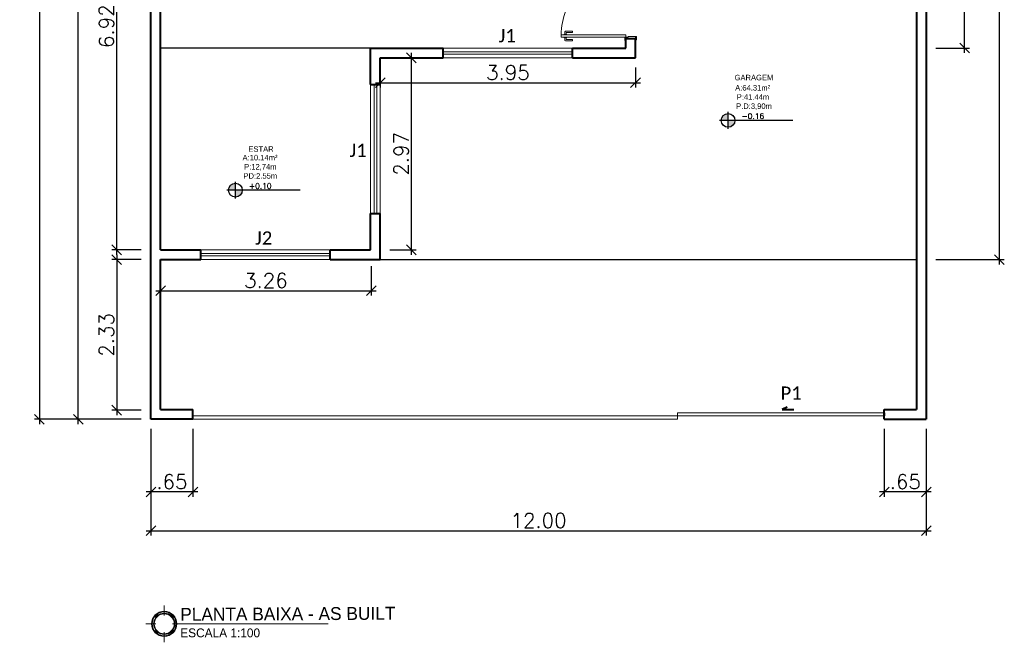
# Model space of a CAD drawing. Header units: millimetres. Extents: x 26 to 1362, y 24 to 358.
# Tile 76 of 256: x 520 to 536, y 205 to 215. Entities that reach past the tile are written whole.
import ezdxf

# ---------------------------------------------------------------- set-up
doc = ezdxf.new("R2010")
doc.units = ezdxf.units.MM
doc.linetypes.add('CONTINU', pattern=[0])
doc.linetypes.add('HIDDEN2', pattern=[4.7625, 3.175, -1.5875])
doc.layers.add('ARQ-PISO', color=8, linetype='Continuous')
doc.layers.add('PDF4_Text', color=7, linetype='Continuous')
for name, color, linetype, lineweight in [('MB_ALVENARIA', 7, 'Continuous', 40), ('MB_COTA', 7, 'Continuous', 13), ('MB_ESQUADRIA', 7, 'Continuous', 5), ('MB_TEXTO_0', 7, 'Continuous', 13), ('Símbolos', 7, 'Continuous', 20)]:
    doc.layers.add(name, color=color, linetype=linetype, lineweight=lineweight)
doc.styles.add('AVANT', font='txt')
doc.styles.add('PDF Calibri', font='calibri.ttf')
doc.styles.add('ROMANS', font='romans.shx')
doc.dimstyles.new('LOHAINA 1-150', dxfattribs={"dimscale": 1.5, "dimtxt": 0.15, "dimasz": 0.1, "dimexe": 0.05, "dimexo": 0.1, "dimgap": 0.03, "dimtad": 1, "dimzin": 5, "dimdsep": 46, "dimtxsty": 'ROMANS', "dimblk": 'OBLIQUE', "dimcen": 0, "dimdle": 0.05, "dimclrd": 256, "dimclre": 256, "dimadec": 0, "dimazin": 0, "dimtfac": 1, "dimtofl": 0, "dimtmove": 2, "dimatfit": 3, "dimfxl": 0.04, "dimtolj": 1, "dimtzin": 1, "dimarcsym": 0})

# ---------------------------------------------------------------- blocks, each defined once
blk = doc.blocks.new('_Oblique')
at = {"color": 0, "linetype": 'ByBlock', "lineweight": -2}
blk.add_line((-0.5, -0.5), (0.5, 0.5), dxfattribs=at)
blk = doc.blocks.new('*D103')
at = {"layer": 'DEFPOINTS', "color": 0, "transparency": 16777216}
for p in [(521.259, 236.455), (522.382, 236.455), (522.382, 208.545)]:
    blk.add_point(p, dxfattribs=at)
at = {"layer": 'MB_COTA', "lineweight": -2, "transparency": 16777216}
for p, q in [((521.259, 208.47), (521.259, 236.53)), ((522.232, 236.455), (521.184, 236.455)), ((522.232, 208.545), (521.184, 208.545))]:
    blk.add_line(p, q, dxfattribs=at)
at = {"layer": 'MB_COTA', "lineweight": -2, "transparency": 16777216, "xscale": 0.15, "yscale": 0.15, "zscale": 0.15}
for p, rotation in [((521.259, 236.455), 90), ((521.259, 208.545), 270)]:
    blk.add_blockref('_Oblique', p, dxfattribs=dict(at, rotation=rotation))
at = {"layer": 'MB_COTA', "color": 0, "transparency": 16777216, "insert": (521.101, 222.5), "char_height": 0.225, "attachment_point": 5, "rotation": 90, "style": 'ROMANS'}
blk.add_mtext('\\A1;27.91', dxfattribs=at)
blk = doc.blocks.new('*D104')
at = {"layer": 'DEFPOINTS', "color": 0, "transparency": 16777216}
for p in [(522.382, 211.015), (521.853, 208.685), (522.382, 208.685)]:
    blk.add_point(p, dxfattribs=at)
at = {"layer": 'MB_COTA', "lineweight": -2, "transparency": 16777216}
for p, q in [((521.853, 211.09), (521.853, 208.61)), ((522.232, 211.015), (521.778, 211.015)), ((522.232, 208.685), (521.778, 208.685))]:
    blk.add_line(p, q, dxfattribs=at)
at = {"layer": 'MB_COTA', "lineweight": -2, "transparency": 16777216, "xscale": 0.15, "yscale": 0.15, "zscale": 0.15}
for p, rotation in [((521.853, 211.015), 90), ((521.853, 208.685), 270)]:
    blk.add_blockref('_Oblique', p, dxfattribs=dict(at, rotation=rotation))
at = {"layer": 'MB_COTA', "color": 0, "transparency": 16777216, "insert": (521.695, 209.85), "char_height": 0.225, "attachment_point": 5, "rotation": 90, "style": 'ROMANS'}
blk.add_mtext('\\A1;2.33', dxfattribs=at)
blk = doc.blocks.new('*D105')
at = {"layer": 'DEFPOINTS', "color": 0, "transparency": 16777216}
for p in [(521.853, 218.085), (522.382, 218.085), (522.382, 211.165)]:
    blk.add_point(p, dxfattribs=at)
at = {"layer": 'MB_COTA', "lineweight": -2, "transparency": 16777216}
for p, q in [((522.232, 218.085), (521.778, 218.085)), ((521.853, 211.09), (521.853, 218.16)), ((522.232, 211.165), (521.778, 211.165))]:
    blk.add_line(p, q, dxfattribs=at)
at = {"layer": 'MB_COTA', "lineweight": -2, "transparency": 16777216, "xscale": 0.15, "yscale": 0.15, "zscale": 0.15}
for p, rotation in [((521.853, 218.085), 90), ((521.853, 211.165), 270)]:
    blk.add_blockref('_Oblique', p, dxfattribs=dict(at, rotation=rotation))
at = {"layer": 'MB_COTA', "color": 0, "transparency": 16777216, "insert": (521.695, 214.625), "char_height": 0.225, "attachment_point": 5, "rotation": 90, "style": 'ROMANS'}
blk.add_mtext('\\A1;6.92', dxfattribs=at)
blk = doc.blocks.new('*D106')
at = {"layer": 'DEFPOINTS', "color": 0, "transparency": 16777216}
for p in [(522.382, 253.465), (520.657, 208.545), (522.382, 208.545)]:
    blk.add_point(p, dxfattribs=at)
at = {"layer": 'MB_COTA', "lineweight": -2, "transparency": 16777216}
for p, q in [((522.232, 253.465), (520.582, 253.465)), ((520.657, 253.54), (520.657, 208.47)), ((522.232, 208.545), (520.582, 208.545))]:
    blk.add_line(p, q, dxfattribs=at)
at = {"layer": 'MB_COTA', "lineweight": -2, "transparency": 16777216, "xscale": 0.15, "yscale": 0.15, "zscale": 0.15}
for p, rotation in [((520.657, 253.465), 90), ((520.657, 208.545), 270)]:
    blk.add_blockref('_Oblique', p, dxfattribs=dict(at, rotation=rotation))
at = {"layer": 'MB_COTA', "color": 0, "transparency": 16777216, "insert": (520.5, 231.005), "char_height": 0.225, "attachment_point": 5, "rotation": 90, "style": 'ROMANS'}
blk.add_mtext('\\A1;44.92', dxfattribs=at)
blk = doc.blocks.new('*D110')
at = {"layer": 'DEFPOINTS', "color": 0, "transparency": 16777216}
for p in [(534.382, 232.905), (535.514, 232.905), (534.382, 211.015)]:
    blk.add_point(p, dxfattribs=at)
at = {"layer": 'MB_COTA', "lineweight": -2, "transparency": 16777216}
for p, q in [((534.532, 232.905), (535.589, 232.905)), ((535.514, 210.94), (535.514, 232.98)), ((534.532, 211.015), (535.589, 211.015))]:
    blk.add_line(p, q, dxfattribs=at)
at = {"layer": 'MB_COTA', "lineweight": -2, "transparency": 16777216, "xscale": 0.15, "yscale": 0.15, "zscale": 0.15}
for p, rotation in [((535.514, 232.905), 90), ((535.514, 211.015), 270)]:
    blk.add_blockref('_Oblique', p, dxfattribs=dict(at, rotation=rotation))
at = {"layer": 'MB_COTA', "color": 0, "transparency": 16777216, "insert": (535.357, 221.96), "char_height": 0.225, "attachment_point": 5, "rotation": 90, "style": 'ROMANS'}
blk.add_mtext('\\A1;21.89', dxfattribs=at)
blk = doc.blocks.new('*D100')
at = {"layer": 'DEFPOINTS', "color": 0, "transparency": 16777216}
for p in [(522.382, 208.545), (523.032, 208.545), (522.382, 207.421)]:
    blk.add_point(p, dxfattribs=at)
at = {"layer": 'MB_COTA', "lineweight": -2, "transparency": 16777216}
for p, q in [((522.382, 208.395), (522.382, 207.346)), ((523.032, 208.395), (523.032, 207.346)), ((523.107, 207.421), (522.307, 207.421))]:
    blk.add_line(p, q, dxfattribs=at)
at = {"layer": 'MB_COTA', "lineweight": -2, "transparency": 16777216, "xscale": 0.15, "yscale": 0.15, "zscale": 0.15, "rotation": 180}
blk.add_blockref('_Oblique', (522.382, 207.421), dxfattribs=at)
at = {"layer": 'MB_COTA', "lineweight": -2, "transparency": 16777216, "xscale": 0.15, "yscale": 0.15, "zscale": 0.15}
blk.add_blockref('_Oblique', (523.032, 207.421), dxfattribs=at)
at = {"layer": 'MB_COTA', "color": 0, "transparency": 16777216, "insert": (522.707, 207.579), "char_height": 0.225, "attachment_point": 5, "style": 'ROMANS'}
blk.add_mtext('\\A1;.65', dxfattribs=at)
blk = doc.blocks.new('*D109')
at = {"layer": 'DEFPOINTS', "color": 0, "transparency": 16777216}
for p in [(522.532, 211.062), (525.792, 211.062), (525.792, 210.532)]:
    blk.add_point(p, dxfattribs=at)
at = {"layer": 'MB_COTA', "lineweight": -2, "transparency": 16777216}
for p, q in [((522.532, 210.912), (522.532, 210.457)), ((525.792, 210.912), (525.792, 210.457)), ((522.457, 210.532), (525.867, 210.532))]:
    blk.add_line(p, q, dxfattribs=at)
at = {"layer": 'MB_COTA', "lineweight": -2, "transparency": 16777216, "xscale": 0.15, "yscale": 0.15, "zscale": 0.15, "rotation": 180}
blk.add_blockref('_Oblique', (522.532, 210.532), dxfattribs=at)
at = {"layer": 'MB_COTA', "lineweight": -2, "transparency": 16777216, "xscale": 0.15, "yscale": 0.15, "zscale": 0.15}
blk.add_blockref('_Oblique', (525.792, 210.532), dxfattribs=at)
at = {"layer": 'MB_COTA', "color": 0, "transparency": 16777216, "insert": (524.162, 210.69), "char_height": 0.225, "attachment_point": 5, "style": 'ROMANS'}
blk.add_mtext('\\A1;3.26', dxfattribs=at)
blk = doc.blocks.new('*D115')
at = {"layer": 'DEFPOINTS', "color": 0, "linetype": 'CONTINU', "transparency": 16777216}
for p in [(522.382, 208.545), (534.382, 208.545), (534.382, 206.82)]:
    blk.add_point(p, dxfattribs=at)
at = {"layer": 'MB_ALVENARIA', "linetype": 'CONTINU', "lineweight": -2, "transparency": 16777216}
for p, q in [((522.382, 208.395), (522.382, 206.745)), ((534.382, 208.395), (534.382, 206.745)), ((522.307, 206.82), (534.457, 206.82))]:
    blk.add_line(p, q, dxfattribs=at)
at = {"layer": 'MB_ALVENARIA', "linetype": 'CONTINU', "lineweight": -2, "transparency": 16777216, "xscale": 0.15, "yscale": 0.15, "zscale": 0.15, "rotation": 180}
blk.add_blockref('_Oblique', (522.382, 206.82), dxfattribs=at)
at = {"layer": 'MB_ALVENARIA', "linetype": 'CONTINU', "lineweight": -2, "transparency": 16777216, "xscale": 0.15, "yscale": 0.15, "zscale": 0.15}
blk.add_blockref('_Oblique', (534.382, 206.82), dxfattribs=at)
at = {"layer": 'MB_ALVENARIA', "color": 0, "linetype": 'CONTINU', "transparency": 16777216, "insert": (528.382, 206.977), "char_height": 0.225, "attachment_point": 5, "style": 'ROMANS'}
blk.add_mtext('\\A1;12.00', dxfattribs=at)
blk = doc.blocks.new('*D116')
at = {"layer": 'DEFPOINTS', "color": 0, "transparency": 16777216}
for p in [(534.382, 216.305), (534.975, 216.305), (534.382, 214.285)]:
    blk.add_point(p, dxfattribs=at)
at = {"layer": 'MB_COTA', "lineweight": -2, "transparency": 16777216}
for p, q in [((534.975, 214.21), (534.975, 216.38)), ((534.532, 216.305), (535.05, 216.305)), ((534.532, 214.285), (535.05, 214.285))]:
    blk.add_line(p, q, dxfattribs=at)
at = {"layer": 'MB_COTA', "lineweight": -2, "transparency": 16777216, "xscale": 0.15, "yscale": 0.15, "zscale": 0.15}
for p, rotation in [((534.975, 216.305), 90), ((534.975, 214.285), 270)]:
    blk.add_blockref('_Oblique', p, dxfattribs=dict(at, rotation=rotation))
at = {"layer": 'MB_COTA', "color": 0, "transparency": 16777216, "insert": (534.817, 215.295), "char_height": 0.225, "attachment_point": 5, "rotation": 90, "style": 'ROMANS'}
blk.add_mtext('\\A1;2.02', dxfattribs=at)
blk = doc.blocks.new('NOMENCLATURA')
at = {"layer": 'Símbolos', "lineweight": 20}
for p, q in [((-0.519, 0.297), (-0.519, 0.656)), ((-0.222, 0), (-0.012, 0)), ((-0.816, 0), (-1.175, 0)), ((-0.519, -0.297), (-0.519, -0.656))]:
    blk.add_line(p, q, dxfattribs=at)
for radius in [0.449, 0.355]:
    blk.add_circle((-0.519, 0), radius, dxfattribs=at)
at = {"layer": 'Símbolos', "lineweight": 0}
for radius in [0.424, 0.38]:
    blk.add_circle((-0.519, 0), radius, dxfattribs=at)
blk = doc.blocks.new('*D123')
at = {"layer": 'DEFPOINTS', "color": 0, "transparency": 16777216}
for p in [(533.732, 208.545), (534.382, 208.545), (533.732, 207.421)]:
    blk.add_point(p, dxfattribs=at)
at = {"layer": 'MB_ALVENARIA', "lineweight": -2, "transparency": 16777216}
for p, q in [((533.732, 208.395), (533.732, 207.346)), ((534.382, 208.395), (534.382, 207.346)), ((534.457, 207.421), (533.657, 207.421))]:
    blk.add_line(p, q, dxfattribs=at)
at = {"layer": 'MB_ALVENARIA', "lineweight": -2, "transparency": 16777216, "xscale": 0.15, "yscale": 0.15, "zscale": 0.15, "rotation": 180}
blk.add_blockref('_Oblique', (533.732, 207.421), dxfattribs=at)
at = {"layer": 'MB_ALVENARIA', "lineweight": -2, "transparency": 16777216, "xscale": 0.15, "yscale": 0.15, "zscale": 0.15}
blk.add_blockref('_Oblique', (534.382, 207.421), dxfattribs=at)
at = {"layer": 'MB_ALVENARIA', "color": 0, "transparency": 16777216, "insert": (534.057, 207.579), "char_height": 0.225, "attachment_point": 5, "style": 'ROMANS'}
blk.add_mtext('\\A1;.65', dxfattribs=at)
blk = doc.blocks.new('*D124')
at = {"layer": 'DEFPOINTS', "color": 0, "transparency": 16777216}
for p in [(525.932, 214.135), (529.882, 214.135), (529.882, 213.749)]:
    blk.add_point(p, dxfattribs=at)
at = {"layer": 'MB_ALVENARIA', "lineweight": -2, "transparency": 16777216}
for p, q in [((525.932, 213.985), (525.932, 213.674)), ((529.882, 213.985), (529.882, 213.674)), ((525.857, 213.749), (529.957, 213.749))]:
    blk.add_line(p, q, dxfattribs=at)
at = {"layer": 'MB_ALVENARIA', "lineweight": -2, "transparency": 16777216, "xscale": 0.15, "yscale": 0.15, "zscale": 0.15, "rotation": 180}
blk.add_blockref('_Oblique', (525.932, 213.749), dxfattribs=at)
at = {"layer": 'MB_ALVENARIA', "lineweight": -2, "transparency": 16777216, "xscale": 0.15, "yscale": 0.15, "zscale": 0.15}
blk.add_blockref('_Oblique', (529.882, 213.749), dxfattribs=at)
at = {"layer": 'MB_ALVENARIA', "color": 0, "transparency": 16777216, "insert": (527.907, 213.907), "char_height": 0.225, "attachment_point": 5, "style": 'ROMANS'}
blk.add_mtext('\\A1;3.95', dxfattribs=at)
blk = doc.blocks.new('*D227')
at = {"layer": 'DEFPOINTS', "color": 0, "transparency": 16777216}
for p in [(525.932, 214.135), (526.413, 214.135), (525.932, 211.165)]:
    blk.add_point(p, dxfattribs=at)
at = {"layer": 'MB_ALVENARIA', "lineweight": -2, "transparency": 16777216}
for p, q in [((526.082, 214.135), (526.488, 214.135)), ((526.413, 211.09), (526.413, 214.21)), ((526.082, 211.165), (526.488, 211.165))]:
    blk.add_line(p, q, dxfattribs=at)
at = {"layer": 'MB_ALVENARIA', "lineweight": -2, "transparency": 16777216, "xscale": 0.15, "yscale": 0.15, "zscale": 0.15}
for p, rotation in [((526.413, 214.135), 90), ((526.413, 211.165), 270)]:
    blk.add_blockref('_Oblique', p, dxfattribs=dict(at, rotation=rotation))
at = {"layer": 'MB_ALVENARIA', "color": 0, "transparency": 16777216, "insert": (526.256, 212.65), "char_height": 0.225, "attachment_point": 5, "rotation": 90, "style": 'ROMANS'}
blk.add_mtext('\\A1;2.97', dxfattribs=at)

msp = doc.modelspace()

# ---------------------------------------------------------------- hatches: boundary and pattern name
at = {"transparency": 33554687}
h = msp.add_hatch(color=9, dxfattribs=at)
h.paths.add_polyline_path([(531.3135, 213.1679), (531.3135, 213.0615, 0.4142136), (531.4198, 213.1679)])
h.paths.add_polyline_path([(531.3135, 213.1679), (531.3135, 213.2742, 0.4142136), (531.2071, 213.1679)])
h = msp.add_hatch(color=9, dxfattribs=at)
h.paths.add_polyline_path([(523.6895, 212.0884), (523.6895, 211.9821, 0.4142136), (523.7958, 212.0884)])
h.paths.add_polyline_path([(523.6895, 212.0884), (523.6895, 212.1947, 0.4142136), (523.5832, 212.0884)])

# ---------------------------------------------------------------- linework, layer by layer
for p, q in [((531.3135, 213.0383), (531.3135, 213.2974)), ((532.3182, 213.1679), (531.1839, 213.1679)), ((523.6895, 211.9588), (523.6895, 212.218)), ((524.6942, 212.0884), (523.5599, 212.0884))]:
    msp.add_line(p, q, dxfattribs=at)
for centre in [(531.3135, 213.1679), (523.6895, 212.0884)]:
    msp.add_circle(centre, 0.1063, dxfattribs=at)
at = {"layer": 'ARQ-PISO'}
for points in [[(525.7823, 214.285), (522.5323, 214.285)], [(525.9323, 211.015), (534.2323, 211.015)]]:
    msp.add_lwpolyline(points, dxfattribs=at)
at = {"layer": 'MB_ALVENARIA'}
for p, q in [((522.3823, 208.545), (522.3823, 253.465)), ((534.2323, 232.905), (534.2323, 208.695)), ((522.5323, 211.165), (522.5323, 218.085)), ((529.7323, 214.285), (529.7323, 214.435)), ((529.8823, 214.135), (529.8823, 214.435)), ((525.7823, 213.725), (525.7823, 214.285)), ((525.7823, 214.285), (526.9073, 214.285)), ((528.9073, 214.285), (529.7323, 214.285)), ((525.9323, 213.725), (525.9323, 214.135)), ((525.9323, 214.135), (526.9073, 214.135)), ((528.9073, 214.135), (529.8823, 214.135)), ((525.7823, 211.165), (525.7823, 211.725)), ((525.9323, 211.015), (525.9323, 211.725)), ((522.5323, 211.165), (523.1573, 211.165)), ((525.1573, 211.165), (525.7823, 211.165)), ((522.5323, 208.695), (522.5323, 211.015)), ((522.5323, 211.015), (523.1573, 211.015)), ((525.1573, 211.015), (525.9323, 211.015)), ((522.5323, 208.695), (523.0323, 208.695)), ((523.0323, 208.545), (523.0323, 208.695)), ((532.2277, 208.7322), (532.1528, 208.6967)), ((532.1528, 208.6967), (532.3332, 208.6967)), ((533.7323, 208.695), (534.2323, 208.695)), ((533.7323, 208.545), (533.7323, 208.695)), ((533.7323, 208.645), (533.7323, 208.595)), ((523.0323, 208.545), (522.3823, 208.545)), ((533.7323, 208.545), (534.3823, 208.545))]:
    msp.add_line(p, q, dxfattribs=at)
at = {"layer": 'MB_ALVENARIA', "linetype": 'CONTINU'}
msp.add_line((534.3823, 232.905), (534.3823, 208.545), dxfattribs=at)
at = {"layer": 'MB_ALVENARIA'}
for points in [[(529.7323, 214.285), (529.7323, 214.435), (529.8823, 214.435)], [(526.9073, 214.135), (526.9073, 214.285)], [(528.9073, 214.135), (528.9073, 214.285)], [(525.7823, 213.725), (525.9323, 213.725)], [(525.7823, 211.725), (525.9323, 211.725)], [(523.1573, 211.015), (523.1573, 211.165)], [(525.1573, 211.015), (525.1573, 211.165)]]:
    msp.add_lwpolyline(points, dxfattribs=at)
at = {"layer": 'MB_ESQUADRIA'}
for p, q in [((528.7979, 214.5454), (528.9049, 214.5454)), ((528.9049, 214.5454), (528.9048, 214.5254)), ((528.7752, 214.4555), (528.7752, 214.4491)), ((528.7752, 214.4491), (528.8179, 214.4491)), ((528.7753, 214.4905), (528.7753, 214.4968)), ((528.7753, 214.4968), (528.8179, 214.4968)), ((528.7878, 214.4968), (528.7878, 214.5354)), ((528.7878, 214.4491), (528.7878, 214.4105)), ((528.7978, 214.4005), (528.9048, 214.4004)), ((528.8078, 214.5204), (528.8078, 214.4968)), ((528.8078, 214.4255), (528.8078, 214.4491)), ((528.9048, 214.5254), (528.8128, 214.5254)), ((528.9048, 214.4204), (528.8128, 214.4205)), ((528.8179, 214.4968), (528.8179, 214.4904)), ((528.8179, 214.4491), (528.8179, 214.4554)), ((528.9048, 214.4004), (528.9048, 214.4204)), ((529.7324, 214.4551), (529.7323, 214.4301)), ((529.7324, 214.4551), (529.7323, 214.4301)), ((529.7674, 214.4551), (529.7324, 214.4551)), ((529.7674, 214.4551), (529.7324, 214.4551)), ((529.7674, 214.4651), (529.8823, 214.465)), ((529.7674, 214.4551), (529.7674, 214.4651)), ((529.7674, 214.4651), (529.8823, 214.465)), ((529.7674, 214.4551), (529.7674, 214.4651)), ((529.8823, 214.465), (529.8823, 214.43)), ((529.8823, 214.465), (529.8823, 214.43)), ((530.5323, 208.545), (530.5323, 208.645)), ((530.5323, 208.645), (533.7323, 208.645)), ((523.0323, 208.595), (533.7323, 208.595)), ((523.0323, 208.545), (530.5323, 208.545))]:
    msp.add_line(p, q, dxfattribs=at)
msp.add_lwpolyline([(529.7324, 214.4901), (528.7324, 214.4901), (528.7324, 214.4551), (529.7324, 214.4551)], close=True, dxfattribs=at)
for points in [[(529.7324, 214.4301), (529.7324, 214.4051), (529.7174, 214.4051), (529.7174, 214.4551), (529.7324, 214.4551), (529.7324, 214.4551)], [(529.7324, 214.4301), (529.7324, 214.4051), (529.7174, 214.4051), (529.7174, 214.4551), (529.7324, 214.4551), (529.7324, 214.4551)], [(529.8823, 214.465), (529.8973, 214.465), (529.8973, 214.415), (529.8823, 214.415), (529.8823, 214.43)], [(529.8823, 214.465), (529.8973, 214.465), (529.8973, 214.415), (529.8823, 214.415), (529.8823, 214.43)]]:
    msp.add_lwpolyline(points, dxfattribs=at)
at = {"layer": 'MB_ESQUADRIA', "linetype": 'HIDDEN2'}
for points in [[(528.9073, 214.285), (526.9073, 214.285)], [(526.9073, 214.23), (528.9073, 214.23)], [(526.9073, 214.19), (528.9073, 214.19)], [(526.9073, 214.135), (528.9073, 214.135)], [(525.7823, 211.725), (525.7823, 213.725)], [(525.8373, 211.725), (525.8373, 213.725)], [(525.8773, 211.725), (525.8773, 213.725)], [(525.9323, 213.725), (525.9323, 211.725)], [(523.1573, 211.165), (525.1573, 211.165)], [(523.1573, 211.11), (525.1573, 211.11)], [(523.1573, 211.07), (525.1573, 211.07)], [(523.1573, 211.015), (525.1573, 211.015)]]:
    msp.add_lwpolyline(points, dxfattribs=at)
msp.add_arc((529.6893, 214.4984), 0.957, 88.32181, 180.50129, dxfattribs=at)
at = {"layer": 'MB_ESQUADRIA'}
for centre, radius, start, end in [((528.7978, 214.5354), 0.01, 89.97107, 179.97107), ((528.7978, 214.4105), 0.01, 179.97107, 269.97107), ((528.8128, 214.5204), 0.005, 89.97107, 179.97107), ((528.8128, 214.4255), 0.005, 179.97107, 269.97107)]:
    msp.add_arc(centre, radius, start, end, dxfattribs=at)
at = {"layer": 'Símbolos', "ltscale": 5}
msp.add_line((522.8146, 205.3797), (525.1267, 205.3797), dxfattribs=at)

# ---------------------------------------------------------------- block references
at = {"layer": 'Símbolos', "ltscale": 5, "xscale": 0.4353701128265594, "yscale": 0.4353701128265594, "zscale": 0.4353701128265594}
msp.add_blockref('NOMENCLATURA', (522.8146, 205.3797), dxfattribs=at)

# ---------------------------------------------------------------- texts
at = {"layer": 'MB_TEXTO_0'}
for s, height, rotation, style, p in [('GARAGEM', 0.085, 360, 'AVANT', (531.4149, 213.7875)), ('A:64.31m²', 0.085, 360, 'AVANT', (531.4246, 213.6287)), ('P:41.44m', 0.085, 360, 'AVANT', (531.4488, 213.4871)), ('P.D:3,90m', 0.085, 360, 'AVANT', (531.4387, 213.3454)), ('-0.16', 0.085, 360, 'ROMANS', (531.5236, 213.1901)), ('ESTAR', 0.085, 360, 'AVANT', (523.8912, 212.6814)), ('A:10.14m²', 0.085, 360, 'AVANT', (523.8006, 212.5493)), ('P:12,74m', 0.085, 360, 'AVANT', (523.8249, 212.4076)), ('PD:2.55m', 0.085, 360, 'AVANT', (523.8148, 212.2659)), ('+0.10', 0.085, 360, 'ROMANS', (523.8997, 212.1107)), ('PLANTA BAIXA - AS BUILT', 0.2, 0.3, 'AVANT', (522.8371, 205.4261))]:
    msp.add_text(s, height=height, rotation=rotation, dxfattribs=dict(at, style=style)).set_placement(p)
at = {"layer": 'MB_TEXTO_0', "style": 'AVANT'}
msp.add_text('ESCALA 1:100', height=0.137273, dxfattribs=at).set_placement((522.8371, 205.1713))
at = {"layer": 'PDF4_Text', "char_height": 0.20477, "attachment_point": 4, "style": 'PDF Calibri'}
for s, insert in [('J1', (527.7657, 214.4766)), ('J1', (525.4585, 212.7036)), ('J2', (523.9972, 211.3469)), ('P1', (532.1269, 208.9486))]:
    msp.add_mtext(s, dxfattribs=dict(at, insert=insert))

# ---------------------------------------------------------------- dimensions: what is measured, and where the dimension line sits
at = {"layer": 'MB_ALVENARIA'}
for base, p1, p2, picture, middle in [((529.8823, 213.749), (525.9323, 214.135), (529.8823, 214.135), '*D124', (527.9073, 213.9065)), ((533.7323, 207.4214), (534.3823, 208.545), (533.7323, 208.545), '*D123', (534.0573, 207.5789))]:
    dim = msp.add_linear_dim(base=base, p1=p1, p2=p2, dimstyle='LOHAINA 1-150', dxfattribs=at)
    dim.commit()
    dim.dimension.update_dxf_attribs({"geometry": picture, "text_midpoint": middle})
dim = msp.add_linear_dim(base=(526.4133, 214.135), p1=(525.9323, 211.165), p2=(525.9323, 214.135), angle=90, dimstyle='LOHAINA 1-150', dxfattribs=at)
dim.commit()
dim.dimension.update_dxf_attribs({"geometry": '*D227', "text_midpoint": (526.2558, 212.65)})
at = {"layer": 'MB_ALVENARIA', "linetype": 'CONTINU'}
dim = msp.add_linear_dim(base=(534.3823, 206.8197), p1=(522.3823, 208.545), p2=(534.3823, 208.545), angle=180, dimstyle='LOHAINA 1-150', dxfattribs=at)
dim.commit()
dim.dimension.update_dxf_attribs({"geometry": '*D115', "text_midpoint": (528.3823, 206.9772)})
at = {"layer": 'MB_COTA'}
for base, p1, p2, angle, picture, middle in [((520.6571, 208.545), (522.3823, 253.465), (522.3823, 208.545), 90, '*D106', (520.4996, 231.005)), ((521.2587, 236.455), (522.3823, 208.545), (522.3823, 236.455), 90, '*D103', (521.1012, 222.5)), ((535.5144, 232.905), (534.3823, 211.015), (534.3823, 232.905), 90, '*D110', (535.3569, 221.96)), ((521.8528, 218.085), (522.3823, 211.165), (522.3823, 218.085), 90, '*D105', (521.6953, 214.625)), ((534.9747, 216.305), (534.3823, 214.285), (534.3823, 216.305), 90, '*D116', (534.8172, 215.295)), ((521.8528, 208.6853), (522.3823, 211.015), (522.3823, 208.6853), 90, '*D104', (521.6953, 209.8502)), ((525.792, 210.5322), (522.5323, 211.0617), (525.792, 211.0617), 180, '*D109', (524.1622, 210.6897)), ((522.3823, 207.4214), (523.0323, 208.545), (522.3823, 208.545), 180, '*D100', (522.7073, 207.5789))]:
    dim = msp.add_linear_dim(base=base, p1=p1, p2=p2, angle=angle, dimstyle='LOHAINA 1-150', dxfattribs=at)
    dim.commit()
    dim.dimension.update_dxf_attribs({"geometry": picture, "text_midpoint": middle})

doc.saveas('drawing.dxf')
